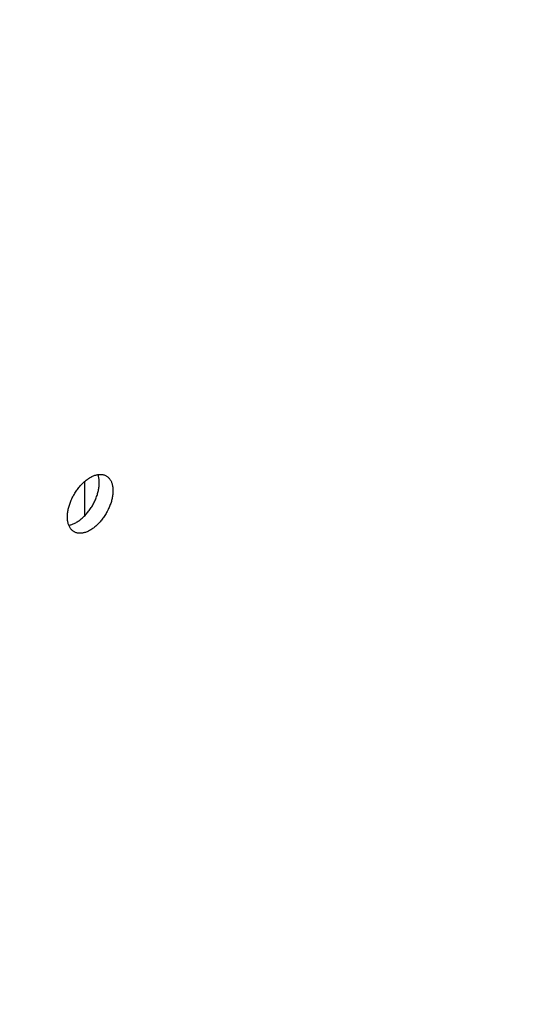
# Model space of a CAD drawing. Extents: x 0 to 17, y 0 to 11.
# Tile 64 of 67: x 15.407 to 15.84, y 2.354 to 3.205. Entities that reach past the tile are written whole.
import ezdxf

# ---------------------------------------------------------------- set-up
doc = ezdxf.new("R2010")
doc.units = 0
doc.header["$LTSCALE"] = 0.935
doc.layers.get('0').update_dxf_attribs({"linetype": 'CONTINUOUS'})

msp = doc.modelspace()

# ---------------------------------------------------------------- linework, layer by layer
at = {"color": 7, "linetype": 'CONTINUOUS'}
msp.add_line((15.4637607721, 2.7764947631), (15.4637607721, 2.8061414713), dxfattribs=at)
for points in [[(15.4543537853, 2.7624535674), (15.4541122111, 2.7625979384), (15.4536429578, 2.7629080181), (15.4531916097, 2.7632470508), (15.4527581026, 2.7636149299), (15.4523440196, 2.7640103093), (15.4519494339, 2.7644332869), (15.4515742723, 2.7648837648), (15.4512198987, 2.765360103), (15.4508863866, 2.7658623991), (15.4505736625, 2.7663905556), (15.450282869, 2.7669426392), (15.4500140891, 2.7675187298), (15.4497672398, 2.7681187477), (15.4495432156, 2.76874052), (15.449342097, 2.7693841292), (15.4491638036, 2.7700494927), (15.4490089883, 2.770734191), (15.4488777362, 2.771438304), (15.4487699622, 2.7721617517), (15.4486860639, 2.7729018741), (15.4486261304, 2.7736587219), (15.4485900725, 2.7744322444), (15.4485780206, 2.7752196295), (15.4485900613, 2.7760209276), (15.448626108, 2.7768360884), (15.4486860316, 2.7776621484), (15.4487699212, 2.7784991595), (15.4488776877, 2.7793470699), (15.4490089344, 2.7802027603), (15.4491637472, 2.781066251), (15.4493420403, 2.7819375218), (15.4495431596, 2.7828133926), (15.4497671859, 2.7836938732), (15.4500140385, 2.7845789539), (15.450282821, 2.7854654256), (15.4505736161, 2.7863533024), (15.4508863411, 2.7872425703), (15.4512198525, 2.7881299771), (15.4515742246, 2.7890155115), (15.4519493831, 2.7898991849), (15.4523439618, 2.7907777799), (15.4527580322, 2.7916512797), (15.4531915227, 2.7925197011), (15.4536428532, 2.7933798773), (15.454112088, 2.7942317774), (15.4545991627, 2.7950754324), (15.4551023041, 2.7959077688), (15.4556215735, 2.7967287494), (15.4561569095, 2.7975384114), (15.4567063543, 2.7983337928), (15.4572699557, 2.7991148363), (15.4578476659, 2.7998815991), (15.4584373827, 2.8006312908), (15.4590391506, 2.8013638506), (15.4596529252, 2.8020793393), (15.460276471, 2.8027751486), (15.4609098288, 2.8034512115), (15.4615529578, 2.8041075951), (15.4622035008, 2.8047418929), (15.4628614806, 2.8053540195), (15.4635268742, 2.8059440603), (15.4641972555, 2.8065098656), (15.464872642, 2.8070513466), (15.4655530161, 2.807568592), (15.4662358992, 2.8080597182), (15.4669204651, 2.8085240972), (15.4676075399, 2.8089623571), (15.4682971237, 2.8093744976)], [(15.4564655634, 2.7706654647), (15.4571551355, 2.7710775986), (15.4578421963, 2.7715158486), (15.4585267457, 2.7719802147), (15.4592096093, 2.7724713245), (15.4598899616, 2.7729885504), (15.4605653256, 2.7735300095), (15.4612356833, 2.7740957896), (15.4619010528, 2.7746858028), (15.4625590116, 2.775297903), (15.4632095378, 2.7759321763), (15.4638526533, 2.7765885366), (15.4644860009, 2.7772645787), (15.4651095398, 2.7779603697), (15.4657233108, 2.7786758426), (15.4663250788, 2.7794083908), (15.4669147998, 2.7801580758), (15.4674925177, 2.7809248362), (15.4680561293, 2.7817058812), (15.4686055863, 2.782501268), (15.4691409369, 2.7833109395), (15.4696602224, 2.7841319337), (15.4701633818, 2.7849642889), (15.470650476, 2.7858079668), (15.4711197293, 2.7866598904), (15.4715710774, 2.7875200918), (15.4720045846, 2.7883885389), (15.4724186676, 2.7892620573), (15.4728132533, 2.7901406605), (15.4731884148, 2.7910243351), (15.4735427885, 2.7919098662), (15.4738763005, 2.7927972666), (15.4741890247, 2.7936865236), (15.4744798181, 2.7945743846), (15.4747485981, 2.7954608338), (15.4749954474, 2.796345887), (15.4752194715, 2.7972263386), (15.4754205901, 2.798102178), (15.4755988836, 2.7989734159), (15.4757536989, 2.7998368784), (15.475884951, 2.8006925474), (15.4759927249, 2.801540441), (15.4760766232, 2.8023774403), (15.4761365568, 2.8032034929), (15.4761726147, 2.8040186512), (15.4761846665, 2.8048199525), (15.4761726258, 2.8056073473), (15.4761365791, 2.8063808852), (15.4760766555, 2.8071377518), (15.4759927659, 2.8078778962), (15.4758849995, 2.8086013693), (15.4757537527, 2.8093055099), (15.4755989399, 2.8099902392), (15.4754206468, 2.8106556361), (15.4752195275, 2.8112992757), (15.4750070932, 2.8118889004)], [(15.4682971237, 2.8093744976), (15.4689866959, 2.8097586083), (15.4696737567, 2.810113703), (15.470358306, 2.8104397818), (15.4710411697, 2.8107371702), (15.4717215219, 2.8110055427), (15.472396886, 2.8112439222), (15.4730672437, 2.8114521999), (15.4737326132, 2.8116304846), (15.4743905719, 2.8117781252), (15.4750410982, 2.8118950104), (15.4756842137, 2.8119812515), (15.4763175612, 2.8120365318), (15.4769411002, 2.8120607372), (15.4775548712, 2.8120539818), (15.4781566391, 2.8120162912), (15.4787463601, 2.8119475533), (15.4793240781, 2.8118478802), (15.4798876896, 2.8117176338), (15.4804371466, 2.8115567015), (15.4809724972, 2.811365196), (15.4814917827, 2.8111438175), (15.4819949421, 2.8108924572), (15.4822404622, 2.8107555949)], [(15.4822404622, 2.8107555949), (15.4824820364, 2.8106112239), (15.4829512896, 2.8103011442), (15.4834026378, 2.8099621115), (15.4838361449, 2.8095942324), (15.4842502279, 2.809198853), (15.4846448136, 2.8087758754), (15.4850199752, 2.8083253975), (15.4853743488, 2.8078490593), (15.4857078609, 2.8073467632), (15.486020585, 2.8068186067), (15.4863113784, 2.8062665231), (15.4865801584, 2.8056904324), (15.4868270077, 2.8050904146), (15.4870510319, 2.8044686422), (15.4872521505, 2.8038250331), (15.4874304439, 2.8031596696), (15.4875852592, 2.8024749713), (15.4877165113, 2.8017708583), (15.4878242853, 2.8010474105), (15.4879081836, 2.8003072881), (15.4879681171, 2.7995504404), (15.488004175, 2.7987769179), (15.4880162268, 2.7979895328), (15.4880041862, 2.7971882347), (15.4879681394, 2.7963730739), (15.4879082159, 2.7955470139), (15.4878243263, 2.7947100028), (15.4877165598, 2.7938620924), (15.4875853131, 2.793006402), (15.4874305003, 2.7921429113), (15.4872522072, 2.7912716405), (15.4870510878, 2.7903957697), (15.4868270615, 2.7895152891), (15.486580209, 2.7886302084), (15.4863114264, 2.7877437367), (15.4860206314, 2.7868558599), (15.4857079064, 2.785966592), (15.485374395, 2.7850791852), (15.4850200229, 2.7841936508), (15.4846448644, 2.7833099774), (15.4842502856, 2.7824313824), (15.4838362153, 2.7815578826), (15.4834027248, 2.7806894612), (15.4829513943, 2.7798292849), (15.4824821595, 2.7789773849), (15.4819950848, 2.7781337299), (15.4814919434, 2.7773013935), (15.480972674, 2.7764804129), (15.480437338, 2.7756707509), (15.4798878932, 2.7748753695), (15.4793242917, 2.774094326), (15.4787465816, 2.7733275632), (15.4781568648, 2.7725778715), (15.4775550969, 2.7718453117), (15.4769413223, 2.771129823), (15.4763177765, 2.7704340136), (15.4756844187, 2.7697579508), (15.4750412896, 2.7691015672), (15.4743907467, 2.7684672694), (15.4737327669, 2.7678551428), (15.4730673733, 2.767265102), (15.472396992, 2.7666992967), (15.4717216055, 2.7661578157), (15.4710412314, 2.7656405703), (15.4703583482, 2.7651494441), (15.4696737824, 2.764685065), (15.4689867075, 2.7642468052), (15.4682971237, 2.7638346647)], [(15.4497555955, 2.768151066), (15.4503719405, 2.7682618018), (15.4510299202, 2.7684094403), (15.4516953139, 2.7685877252), (15.4523656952, 2.768796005), (15.4530410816, 2.7690343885), (15.4537214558, 2.7693027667), (15.4544043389, 2.7696001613), (15.4550889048, 2.7699262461), (15.4557759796, 2.7702813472), (15.4564655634, 2.7706654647)], [(15.4682971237, 2.7638346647), (15.4676075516, 2.763450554), (15.4669204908, 2.7630954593), (15.4662359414, 2.7627693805), (15.4655530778, 2.7624719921), (15.4648727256, 2.7622036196), (15.4641973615, 2.7619652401), (15.4635270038, 2.7617569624), (15.4628616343, 2.7615786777), (15.4622036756, 2.7614310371), (15.4615531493, 2.7613141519), (15.4609100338, 2.7612279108), (15.4602766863, 2.7611726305), (15.4596531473, 2.7611484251), (15.4590393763, 2.7611551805), (15.4584376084, 2.761192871), (15.4578478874, 2.761261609), (15.4572701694, 2.7613612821), (15.4567065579, 2.7614915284), (15.4561571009, 2.7616524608), (15.4556217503, 2.7618439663), (15.4551024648, 2.7620653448), (15.4545993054, 2.7623167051), (15.4543537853, 2.7624535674)]]:
    msp.add_lwpolyline(points, dxfattribs=at)
at = {"color": 4, "linetype": 'CONTINUOUS'}
msp.add_open_spline([(0.2175, 10.8), (0.2175006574, 10.8000004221), (0.2175042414, 10.7999998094), (0.2175090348, 10.8000001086), (0.2175185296, 10.7999999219), (0.2175315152, 10.8000000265), (0.2175473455, 10.7999999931), (0.2175683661, 10.800000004), (0.2175946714, 10.7999999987), (0.2176367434, 10.8000000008), (0.217689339, 10.7999999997), (0.2177524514, 10.8000000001), (0.2178155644, 10.8), (0.2178997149, 10.8), (0.218004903, 10.8), (0.2181311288, 10.8), (0.2182994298, 10.8), (0.2185098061, 10.8), (0.2187622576, 10.8), (0.2190147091, 10.8), (0.2192671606, 10.8), (0.2196037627, 10.8), (0.2200245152, 10.8), (0.2205294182, 10.8), (0.2210343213, 10.8), (0.2217075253, 10.8), (0.2225490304, 10.8), (0.2235588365, 10.8), (0.2245686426, 10.8), (0.2255784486, 10.8), (0.2265882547, 10.8), (0.2279346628, 10.8), (0.229617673, 10.8), (0.2316372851, 10.8), (0.2336568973, 10.8), (0.2356765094, 10.8), (0.2376961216, 10.8), (0.2397157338, 10.8), (0.24240855, 10.8), (0.2457745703, 10.8), (0.2498137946, 10.8), (0.2538530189, 10.8), (0.2578922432, 10.8), (0.2619314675, 10.8), (0.2673171, 10.8), (0.2740491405, 10.8), (0.2821275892, 10.8), (0.2902060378, 10.8), (0.2982844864, 10.8), (0.3063629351, 10.8), (0.3144413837, 10.8), (0.3225198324, 10.8), (0.3332910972, 10.8), (0.3467551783, 10.8), (0.3629120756, 10.8), (0.3790689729, 10.8), (0.3952258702, 10.8), (0.4113827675, 10.8), (0.4275396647, 10.8), (0.4490821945, 10.8), (0.4760103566, 10.8), (0.5083241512, 10.8), (0.5406379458, 10.8), (0.5729517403, 10.8), (0.6052655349, 10.8), (0.6375793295, 10.8), (0.6698931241, 10.8), (0.7022069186, 10.8), (0.7452919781, 10.8), (0.7991483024, 10.8), (0.8637758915, 10.8), (0.9284034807, 10.8), (0.9930310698, 10.8), (1.057658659, 10.8), (1.1222862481, 10.8), (1.1869138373, 10.8), (1.2730839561, 10.8), (1.3807966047, 10.8), (1.510051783, 10.8), (1.6393069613, 10.8), (1.7685621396, 10.8), (1.8978173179, 10.8), (2.0270724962, 10.8), (2.1563276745, 10.8), (2.2855828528, 10.8), (2.4148380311, 10.8), (2.5871782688, 10.8), (2.802603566, 10.8), (3.0611139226, 10.8), (3.3196242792, 10.8), (3.5781346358, 10.8), (3.8366449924, 10.8), (4.095155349, 10.8), (4.3536657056, 10.8), (4.6121760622, 10.8), (4.9568565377, 10.8), (5.387707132, 10.8), (5.9047278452, 10.8), (6.4217485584, 10.8), (6.9387692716, 10.8), (7.4557899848, 10.8), (7.972810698, 10.8), (8.4898314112, 10.8), (9.0068521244, 10.8), (9.5238728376, 10.8), (10.0408935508, 10.8), (10.557914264, 10.8), (11.0749349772, 10.8), (11.5919556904, 10.8), (12.0228062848, 10.8), (12.3674867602, 10.8), (12.6259971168, 10.8), (12.8845074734, 10.8), (13.14301783, 10.8), (13.4015281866, 10.8), (13.6600385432, 10.8), (13.9185488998, 10.8), (14.1770592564, 10.8), (14.3924845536, 10.8), (14.5648247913, 10.8), (14.6940799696, 10.8), (14.8233351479, 10.8), (14.9525903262, 10.8), (15.0818455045, 10.8), (15.2111006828, 10.8), (15.3403558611, 10.8), (15.4696110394, 10.8), (15.5988662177, 10.8), (15.7065788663, 10.8), (15.7927489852, 10.8), (15.8573765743, 10.8), (15.9220041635, 10.8), (15.9866317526, 10.8), (16.0512593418, 10.8), (16.1158869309, 10.8), (16.1805145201, 10.8), (16.2343708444, 10.8), (16.2774559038, 10.8), (16.3097696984, 10.8), (16.342083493, 10.8), (16.3743972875, 10.8), (16.4067110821, 10.8), (16.4390248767, 10.8), (16.4713386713, 10.8), (16.5036524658, 10.8), (16.530580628, 10.8), (16.5521231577, 10.8), (16.568280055, 10.8), (16.5844369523, 10.8), (16.6005938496, 10.8), (16.6167507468, 10.8), (16.6329076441, 10.8), (16.6463717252, 10.8), (16.6571429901, 10.8), (16.6652214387, 10.8), (16.6732998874, 10.8), (16.681378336, 10.8), (16.6894567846, 10.8), (16.6975352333, 10.8), (16.7056136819, 10.8), (16.7123457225, 10.8), (16.7177313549, 10.8), (16.7217705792, 10.8), (16.7258098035, 10.8), (16.7298490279, 10.8), (16.7338882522, 10.8), (16.7372542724, 10.8), (16.7399470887, 10.8), (16.7419667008, 10.8), (16.743986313, 10.8), (16.7460059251, 10.8), (16.7480255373, 10.8), (16.7500451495, 10.8), (16.7517281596, 10.8), (16.7530745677, 10.8), (16.7540843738, 10.8), (16.7550941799, 10.8), (16.7561039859, 10.8), (16.757113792, 10.8), (16.7579552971, 10.8), (16.7586285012, 10.8), (16.7591334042, 10.8), (16.7596383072, 10.8), (16.7600590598, 10.8), (16.7603956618, 10.8), (16.7606481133, 10.8), (16.7609005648, 10.8), (16.7611530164, 10.8), (16.7613633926, 10.8), (16.7615316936, 10.8), (16.7616579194, 10.8), (16.7617631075, 10.8), (16.761847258, 10.8), (16.761910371, 10.8000000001), (16.7619734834, 10.7999999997), (16.7620260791, 10.8000000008), (16.762068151, 10.7999999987), (16.7620944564, 10.800000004), (16.762115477, 10.7999999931), (16.7621313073, 10.8000000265), (16.7621442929, 10.7999999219), (16.7621537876, 10.8000001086), (16.7621585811, 10.7999998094), (16.762163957, 10.8000007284), (16.7621625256, 10.7999972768), (16.7621629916, 10.7999941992), (16.7621627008, 10.799988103), (16.7621628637, 10.7999797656), (16.7621628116, 10.7999696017), (16.7621628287, 10.7999561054), (16.7621628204, 10.7999392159), (16.7621628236, 10.7999122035), (16.762162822, 10.7998784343), (16.7621628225, 10.7998379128), (16.7621628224, 10.7997973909), (16.7621628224, 10.7997433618), (16.7621628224, 10.7996758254), (16.7621628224, 10.7995947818), (16.7621628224, 10.7994867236), (16.7621628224, 10.7993516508), (16.7621628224, 10.7991895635), (16.7621628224, 10.7990274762), (16.7621628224, 10.7988653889), (16.7621628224, 10.7986492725), (16.7621628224, 10.798379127), (16.7621628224, 10.7980549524), (16.7621628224, 10.7977307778), (16.7621628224, 10.797298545), (16.7621628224, 10.796758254), (16.7621628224, 10.7961099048), (16.7621628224, 10.7954615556), (16.7621628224, 10.7948132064), (16.7621628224, 10.7941648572), (16.7621628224, 10.7933003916), (16.7621628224, 10.7922198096), (16.7621628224, 10.7909231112), (16.7621628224, 10.7896264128), (16.7621628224, 10.7883297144), (16.7621628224, 10.787033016), (16.7621628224, 10.7857363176), (16.7621628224, 10.7840073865), (16.7621628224, 10.7818462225), (16.7621628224, 10.7792528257), (16.7621628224, 10.7766594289), (16.7621628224, 10.7740660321), (16.7621628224, 10.7714726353), (16.7621628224, 10.7680147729), (16.7621628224, 10.7636924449), (16.7621628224, 10.7585056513), (16.7621628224, 10.7533188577), (16.7621628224, 10.7481320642), (16.7621628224, 10.7429452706), (16.7621628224, 10.737758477), (16.7621628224, 10.7325716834), (16.7621628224, 10.7256559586), (16.7621628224, 10.7170113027), (16.7621628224, 10.7066377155), (16.7621628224, 10.6962641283), (16.7621628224, 10.6858905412), (16.7621628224, 10.675516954), (16.7621628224, 10.6651433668), (16.7621628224, 10.6513119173), (16.7621628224, 10.6340226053), (16.7621628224, 10.613275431), (16.7621628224, 10.5925282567), (16.7621628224, 10.5717810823), (16.7621628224, 10.551033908), (16.7621628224, 10.5302867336), (16.7621628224, 10.5095395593), (16.7621628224, 10.488792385), (16.7621628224, 10.4611294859), (16.7621628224, 10.426550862), (16.7621628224, 10.3850565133), (16.7621628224, 10.3435621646), (16.7621628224, 10.302067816), (16.7621628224, 10.2605734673), (16.7621628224, 10.2190791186), (16.7621628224, 10.17758477), (16.7621628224, 10.1222589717), (16.7621628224, 10.0531017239), (16.7621628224, 9.9701130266), (16.7621628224, 9.8871243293), (16.7621628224, 9.8041356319), (16.7621628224, 9.7211469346), (16.7621628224, 9.6381582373), (16.7621628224, 9.5551695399), (16.7621628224, 9.4721808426), (16.7621628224, 9.3891921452), (16.7621628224, 9.2785405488), (16.7621628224, 9.1402260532), (16.7621628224, 8.9742486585), (16.7621628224, 8.8082712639), (16.7621628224, 8.6422938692), (16.7621628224, 8.4763164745), (16.7621628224, 8.3103390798), (16.7621628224, 8.1443616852), (16.7621628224, 7.9783842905), (16.7621628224, 7.7570810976), (16.7621628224, 7.4804521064), (16.7621628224, 7.1484973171), (16.7621628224, 6.8165425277), (16.7621628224, 6.4845877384), (16.7621628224, 6.152632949), (16.7621628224, 5.8206781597), (16.7621628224, 5.4887233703), (16.7621628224, 5.156768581), (16.7621628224, 4.8248137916), (16.7621628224, 4.4928590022), (16.7621628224, 4.1609042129), (16.7621628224, 3.8289494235), (16.7621628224, 3.4969946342), (16.7621628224, 3.220365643), (16.7621628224, 2.9990624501), (16.7621628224, 2.8330850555), (16.7621628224, 2.6671076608), (16.7621628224, 2.5011302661), (16.7621628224, 2.3351528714), (16.7621628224, 2.1691754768), (16.7621628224, 2.0031980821), (16.7621628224, 1.8372206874), (16.7621628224, 1.6989061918), (16.7621628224, 1.5882545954), (16.7621628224, 1.505265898), (16.7621628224, 1.4222772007), (16.7621628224, 1.3392885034), (16.7621628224, 1.256299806), (16.7621628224, 1.1733111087), (16.7621628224, 1.0903224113), (16.7621628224, 1.007333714), (16.7621628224, 0.9243450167), (16.7621628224, 0.8551877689), (16.7621628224, 0.7998619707), (16.7621628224, 0.758367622), (16.7621628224, 0.7168732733), (16.7621628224, 0.6753789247), (16.7621628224, 0.633884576), (16.7621628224, 0.5923902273), (16.7621628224, 0.5508958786), (16.7621628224, 0.5163172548), (16.7621628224, 0.4886543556), (16.7621628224, 0.4679071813), (16.7621628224, 0.447160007), (16.7621628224, 0.4264128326), (16.7621628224, 0.4056656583), (16.7621628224, 0.384918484), (16.7621628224, 0.3641713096), (16.7621628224, 0.3434241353), (16.7621628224, 0.3261348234), (16.7621628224, 0.3123033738), (16.7621628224, 0.3019297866), (16.7621628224, 0.2915561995), (16.7621628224, 0.2811826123), (16.7621628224, 0.2708090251), (16.7621628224, 0.260435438), (16.7621628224, 0.251790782), (16.7621628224, 0.2448750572), (16.7621628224, 0.2396882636), (16.7621628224, 0.23450147), (16.7621628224, 0.2293146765), (16.7621628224, 0.2241278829), (16.7621628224, 0.2189410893), (16.7621628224, 0.2137542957), (16.7621628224, 0.2094319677), (16.7621628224, 0.2059741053), (16.7621628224, 0.2033807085), (16.7621628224, 0.2007873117), (16.7621628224, 0.198193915), (16.7621628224, 0.1956005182), (16.7621628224, 0.1934393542), (16.7621628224, 0.191710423), (16.7621628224, 0.1904137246), (16.7621628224, 0.1891170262), (16.7621628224, 0.1878203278), (16.7621628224, 0.1865236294), (16.7621628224, 0.185226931), (16.7621628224, 0.184146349), (16.7621628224, 0.1832818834), (16.7621628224, 0.1826335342), (16.7621628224, 0.181985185), (16.7621628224, 0.1813368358), (16.7621628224, 0.1806884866), (16.7621628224, 0.1801481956), (16.7621628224, 0.1797159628), (16.7621628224, 0.1793917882), (16.7621628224, 0.1790676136), (16.7621628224, 0.1787974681), (16.7621628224, 0.1785813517), (16.7621628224, 0.1784192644), (16.7621628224, 0.1782571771), (16.7621628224, 0.1780950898), (16.7621628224, 0.1779600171), (16.7621628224, 0.1778519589), (16.7621628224, 0.1777709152), (16.7621628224, 0.1777033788), (16.7621628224, 0.1776493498), (16.7621628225, 0.1776088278), (16.762162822, 0.1775683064), (16.7621628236, 0.1775345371), (16.7621628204, 0.1775075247), (16.7621628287, 0.1774906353), (16.7621628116, 0.1774771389), (16.7621628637, 0.177466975), (16.7621627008, 0.1774586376), (16.7621629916, 0.1774525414), (16.7621625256, 0.1774494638), (16.762163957, 0.1774460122), (16.7621585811, 0.1774469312), (16.7621537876, 0.177446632), (16.7621442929, 0.1774468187), (16.7621313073, 0.1774467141), (16.762115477, 0.1774467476), (16.7620944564, 0.1774467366), (16.762068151, 0.1774467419), (16.7620260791, 0.1774467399), (16.7619734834, 0.1774467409), (16.761910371, 0.1774467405), (16.761847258, 0.1774467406), (16.7617631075, 0.1774467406), (16.7616579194, 0.1774467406), (16.7615316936, 0.1774467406), (16.7613633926, 0.1774467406), (16.7611530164, 0.1774467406), (16.7609005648, 0.1774467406), (16.7606481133, 0.1774467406), (16.7603956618, 0.1774467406), (16.7600590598, 0.1774467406), (16.7596383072, 0.1774467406), (16.7591334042, 0.1774467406), (16.7586285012, 0.1774467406), (16.7579552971, 0.1774467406), (16.757113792, 0.1774467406), (16.7561039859, 0.1774467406), (16.7550941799, 0.1774467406), (16.7540843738, 0.1774467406), (16.7530745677, 0.1774467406), (16.7517281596, 0.1774467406), (16.7500451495, 0.1774467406), (16.7480255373, 0.1774467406), (16.7460059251, 0.1774467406), (16.743986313, 0.1774467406), (16.7419667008, 0.1774467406), (16.7399470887, 0.1774467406), (16.7372542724, 0.1774467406), (16.7338882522, 0.1774467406), (16.7298490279, 0.1774467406), (16.7258098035, 0.1774467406), (16.7217705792, 0.1774467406), (16.7177313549, 0.1774467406), (16.7123457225, 0.1774467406), (16.7056136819, 0.1774467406), (16.6975352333, 0.1774467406), (16.6894567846, 0.1774467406), (16.681378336, 0.1774467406), (16.6732998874, 0.1774467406), (16.6652214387, 0.1774467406), (16.6571429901, 0.1774467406), (16.6463717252, 0.1774467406), (16.6329076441, 0.1774467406), (16.6167507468, 0.1774467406), (16.6005938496, 0.1774467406), (16.5844369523, 0.1774467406), (16.568280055, 0.1774467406), (16.5521231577, 0.1774467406), (16.530580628, 0.1774467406), (16.5036524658, 0.1774467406), (16.4713386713, 0.1774467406), (16.4390248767, 0.1774467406), (16.4067110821, 0.1774467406), (16.3743972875, 0.1774467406), (16.342083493, 0.1774467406), (16.3097696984, 0.1774467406), (16.2774559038, 0.1774467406), (16.2343708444, 0.1774467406), (16.1805145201, 0.1774467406), (16.1158869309, 0.1774467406), (16.0512593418, 0.1774467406), (15.9866317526, 0.1774467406), (15.9220041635, 0.1774467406), (15.8573765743, 0.1774467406), (15.7927489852, 0.1774467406), (15.7065788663, 0.1774467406), (15.5988662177, 0.1774467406), (15.4696110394, 0.1774467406), (15.3403558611, 0.1774467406), (15.2111006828, 0.1774467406), (15.0818455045, 0.1774467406), (14.9525903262, 0.1774467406), (14.8233351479, 0.1774467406), (14.6940799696, 0.1774467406), (14.5648247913, 0.1774467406), (14.3924845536, 0.1774467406), (14.1770592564, 0.1774467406), (13.9185488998, 0.1774467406), (13.6600385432, 0.1774467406), (13.4015281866, 0.1774467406), (13.14301783, 0.1774467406), (12.8845074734, 0.1774467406), (12.6259971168, 0.1774467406), (12.3674867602, 0.1774467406), (12.0228062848, 0.1774467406), (11.5919556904, 0.1774467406), (11.0749349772, 0.1774467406), (10.557914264, 0.1774467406), (10.0408935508, 0.1774467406), (9.5238728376, 0.1774467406), (9.0068521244, 0.1774467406), (8.4898314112, 0.1774467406), (7.972810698, 0.1774467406), (7.4557899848, 0.1774467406), (6.9387692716, 0.1774467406), (6.4217485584, 0.1774467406), (5.9047278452, 0.1774467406), (5.387707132, 0.1774467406), (4.9568565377, 0.1774467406), (4.6121760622, 0.1774467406), (4.3536657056, 0.1774467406), (4.095155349, 0.1774467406), (3.8366449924, 0.1774467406), (3.5781346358, 0.1774467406), (3.3196242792, 0.1774467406), (3.0611139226, 0.1774467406), (2.802603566, 0.1774467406), (2.5871782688, 0.1774467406), (2.4148380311, 0.1774467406), (2.2855828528, 0.1774467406), (2.1563276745, 0.1774467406), (2.0270724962, 0.1774467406), (1.8978173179, 0.1774467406), (1.7685621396, 0.1774467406), (1.6393069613, 0.1774467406), (1.510051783, 0.1774467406), (1.3807966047, 0.1774467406), (1.2730839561, 0.1774467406), (1.1869138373, 0.1774467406), (1.1222862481, 0.1774467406), (1.057658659, 0.1774467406), (0.9930310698, 0.1774467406), (0.9284034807, 0.1774467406), (0.8637758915, 0.1774467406), (0.7991483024, 0.1774467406), (0.7452919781, 0.1774467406), (0.7022069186, 0.1774467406), (0.6698931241, 0.1774467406), (0.6375793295, 0.1774467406), (0.6052655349, 0.1774467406), (0.5729517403, 0.1774467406), (0.5406379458, 0.1774467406), (0.5083241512, 0.1774467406), (0.4760103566, 0.1774467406), (0.4490821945, 0.1774467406), (0.4275396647, 0.1774467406), (0.4113827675, 0.1774467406), (0.3952258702, 0.1774467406), (0.3790689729, 0.1774467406), (0.3629120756, 0.1774467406), (0.3467551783, 0.1774467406), (0.3332910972, 0.1774467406), (0.3225198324, 0.1774467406), (0.3144413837, 0.1774467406), (0.3063629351, 0.1774467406), (0.2982844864, 0.1774467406), (0.2902060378, 0.1774467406), (0.2821275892, 0.1774467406), (0.2740491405, 0.1774467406), (0.2673171, 0.1774467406), (0.2619314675, 0.1774467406), (0.2578922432, 0.1774467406), (0.2538530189, 0.1774467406), (0.2498137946, 0.1774467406), (0.2457745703, 0.1774467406), (0.24240855, 0.1774467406), (0.2397157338, 0.1774467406), (0.2376961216, 0.1774467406), (0.2356765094, 0.1774467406), (0.2336568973, 0.1774467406), (0.2316372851, 0.1774467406), (0.229617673, 0.1774467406), (0.2279346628, 0.1774467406), (0.2265882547, 0.1774467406), (0.2255784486, 0.1774467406), (0.2245686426, 0.1774467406), (0.2235588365, 0.1774467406), (0.2225490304, 0.1774467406), (0.2217075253, 0.1774467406), (0.2210343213, 0.1774467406), (0.2205294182, 0.1774467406), (0.2200245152, 0.1774467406), (0.2196037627, 0.1774467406), (0.2192671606, 0.1774467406), (0.2190147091, 0.1774467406), (0.2187622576, 0.1774467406), (0.2185098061, 0.1774467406), (0.2182994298, 0.1774467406), (0.2181311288, 0.1774467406), (0.218004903, 0.1774467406), (0.2178997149, 0.1774467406), (0.2178155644, 0.1774467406), (0.2177524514, 0.1774467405), (0.217689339, 0.1774467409), (0.2176367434, 0.1774467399), (0.2175946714, 0.1774467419), (0.2175683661, 0.1774467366), (0.2175473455, 0.1774467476), (0.2175315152, 0.1774467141), (0.2175185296, 0.1774468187), (0.2175090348, 0.177446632), (0.2175042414, 0.1774469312), (0.2174988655, 0.1774460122), (0.2175002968, 0.1774494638), (0.2174998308, 0.1774525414), (0.2175001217, 0.1774586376), (0.2174999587, 0.177466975), (0.2175000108, 0.1774771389), (0.2174999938, 0.1774906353), (0.2175000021, 0.1775075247), (0.2174999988, 0.1775345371), (0.2175000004, 0.1775683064), (0.2174999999, 0.1776088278), (0.2175, 0.1776493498), (0.2175, 0.1777033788), (0.2175, 0.1777709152), (0.2175, 0.1778519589), (0.2175, 0.1779600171), (0.2175, 0.1780950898), (0.2175, 0.1782571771), (0.2175, 0.1784192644), (0.2175, 0.1785813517), (0.2175, 0.1787974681), (0.2175, 0.1790676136), (0.2175, 0.1793917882), (0.2175, 0.1797159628), (0.2175, 0.1801481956), (0.2175, 0.1806884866), (0.2175, 0.1813368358), (0.2175, 0.181985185), (0.2175, 0.1826335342), (0.2175, 0.1832818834), (0.2175, 0.184146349), (0.2175, 0.185226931), (0.2175, 0.1865236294), (0.2175, 0.1878203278), (0.2175, 0.1891170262), (0.2175, 0.1904137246), (0.2175, 0.191710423), (0.2175, 0.1934393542), (0.2175, 0.1956005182), (0.2175, 0.198193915), (0.2175, 0.2007873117), (0.2175, 0.2033807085), (0.2175, 0.2059741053), (0.2175, 0.2094319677), (0.2175, 0.2137542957), (0.2175, 0.2189410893), (0.2175, 0.2241278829), (0.2175, 0.2293146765), (0.2175, 0.23450147), (0.2175, 0.2396882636), (0.2175, 0.2448750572), (0.2175, 0.251790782), (0.2175, 0.260435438), (0.2175, 0.2708090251), (0.2175, 0.2811826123), (0.2175, 0.2915561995), (0.2175, 0.3019297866), (0.2175, 0.3123033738), (0.2175, 0.3261348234), (0.2175, 0.3434241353), (0.2175, 0.3641713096), (0.2175, 0.384918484), (0.2175, 0.4056656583), (0.2175, 0.4264128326), (0.2175, 0.447160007), (0.2175, 0.4679071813), (0.2175, 0.4886543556), (0.2175, 0.5163172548), (0.2175, 0.5508958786), (0.2175, 0.5923902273), (0.2175, 0.633884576), (0.2175, 0.6753789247), (0.2175, 0.7168732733), (0.2175, 0.758367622), (0.2175, 0.7998619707), (0.2175, 0.8551877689), (0.2175, 0.9243450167), (0.2175, 1.007333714), (0.2175, 1.0903224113), (0.2175, 1.1733111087), (0.2175, 1.256299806), (0.2175, 1.3392885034), (0.2175, 1.4222772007), (0.2175, 1.505265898), (0.2175, 1.5882545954), (0.2175, 1.6989061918), (0.2175, 1.8372206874), (0.2175, 2.0031980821), (0.2175, 2.1691754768), (0.2175, 2.3351528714), (0.2175, 2.5011302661), (0.2175, 2.6671076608), (0.2175, 2.8330850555), (0.2175, 2.9990624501), (0.2175, 3.220365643), (0.2175, 3.4969946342), (0.2175, 3.8289494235), (0.2175, 4.1609042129), (0.2175, 4.4928590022), (0.2175, 4.8248137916), (0.2175, 5.156768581), (0.2175, 5.4887233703), (0.2175, 5.8206781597), (0.2175, 6.152632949), (0.2175, 6.4845877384), (0.2175, 6.8165425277), (0.2175, 7.1484973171), (0.2175, 7.4804521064), (0.2175, 7.7570810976), (0.2175, 7.9783842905), (0.2175, 8.1443616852), (0.2175, 8.3103390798), (0.2175, 8.4763164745), (0.2175, 8.6422938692), (0.2175, 8.8082712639), (0.2175, 8.9742486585), (0.2175, 9.1402260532), (0.2175, 9.2785405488), (0.2175, 9.3891921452), (0.2175, 9.4721808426), (0.2175, 9.5551695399), (0.2175, 9.6381582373), (0.2175, 9.7211469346), (0.2175, 9.8041356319), (0.2175, 9.8871243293), (0.2175, 9.9701130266), (0.2175, 10.0531017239), (0.2175, 10.1222589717), (0.2175, 10.17758477), (0.2175, 10.2190791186), (0.2175, 10.2605734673), (0.2175, 10.302067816), (0.2175, 10.3435621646), (0.2175, 10.3850565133), (0.2175, 10.426550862), (0.2175, 10.4611294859), (0.2175, 10.488792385), (0.2175, 10.5095395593), (0.2175, 10.5302867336), (0.2175, 10.551033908), (0.2175, 10.5717810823), (0.2175, 10.5925282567), (0.2175, 10.613275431), (0.2175, 10.6340226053), (0.2175, 10.6513119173), (0.2175, 10.6651433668), (0.2175, 10.675516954), (0.2175, 10.6858905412), (0.2175, 10.6962641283), (0.2175, 10.7066377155), (0.2175, 10.7170113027), (0.2175, 10.7256559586), (0.2175, 10.7325716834), (0.2175, 10.737758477), (0.2175, 10.7429452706), (0.2175, 10.7481320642), (0.2175, 10.7533188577), (0.2175, 10.7585056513), (0.2175, 10.7636924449), (0.2175, 10.7680147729), (0.2175, 10.7714726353), (0.2175, 10.7740660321), (0.2175, 10.7766594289), (0.2175, 10.7792528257), (0.2175, 10.7818462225), (0.2175, 10.7840073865), (0.2175, 10.7857363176), (0.2175, 10.787033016), (0.2175, 10.7883297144), (0.2175, 10.7896264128), (0.2175, 10.7909231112), (0.2175, 10.7922198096), (0.2175, 10.7933003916), (0.2175, 10.7941648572), (0.2175, 10.7948132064), (0.2175, 10.7954615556), (0.2175, 10.7961099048), (0.2175, 10.796758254), (0.2175, 10.797298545), (0.2175, 10.7977307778), (0.2175, 10.7980549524), (0.2175, 10.798379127), (0.2175, 10.7986492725), (0.2175, 10.7988653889), (0.2175, 10.7990274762), (0.2175, 10.7991895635), (0.2175, 10.7993516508), (0.2175, 10.7994867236), (0.2175, 10.7995947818), (0.2175, 10.7996758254), (0.2175, 10.7997433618), (0.2175, 10.7997973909), (0.2174999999, 10.7998379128), (0.2175000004, 10.7998784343), (0.2174999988, 10.7999122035), (0.2175000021, 10.7999392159), (0.2174999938, 10.7999561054), (0.2175000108, 10.7999696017), (0.2174999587, 10.7999797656), (0.2175001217, 10.799988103), (0.2174998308, 10.7999941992), (0.2175002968, 10.7999972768), (0.2174993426, 10.7999995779), (0.2175, 10.8)], degree=3, knots=[0, 0, 0, 0, 5.96e-08, 1.192e-07, 2.384e-07, 4.768e-07, 7.153e-07, 9.537e-07, 1.4305e-06, 1.9073e-06, 2.861e-06, 3.8147e-06, 4.7684e-06, 5.722e-06, 7.6294e-06, 9.5367e-06, 1.14441e-05, 1.52588e-05, 1.90735e-05, 2.28882e-05, 2.67029e-05, 3.05176e-05, 3.8147e-05, 4.57764e-05, 5.34058e-05, 6.10352e-05, 7.62939e-05, 9.15527e-05, 0.0001068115, 0.0001220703, 0.0001373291, 0.0001525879, 0.0001831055, 0.000213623, 0.0002441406, 0.0002746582, 0.0003051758, 0.0003356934, 0.0003662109, 0.0004272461, 0.0004882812, 0.0005493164, 0.0006103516, 0.0006713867, 0.0007324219, 0.0008544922, 0.0009765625, 0.0010986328, 0.0012207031, 0.0013427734, 0.0014648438, 0.0015869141, 0.0017089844, 0.001953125, 0.0021972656, 0.0024414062, 0.0026855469, 0.0029296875, 0.0031738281, 0.0034179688, 0.00390625, 0.0043945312, 0.0048828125, 0.0053710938, 0.005859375, 0.0063476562, 0.0068359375, 0.0073242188, 0.0078125, 0.0087890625, 0.009765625, 0.0107421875, 0.01171875, 0.0126953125, 0.013671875, 0.0146484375, 0.015625, 0.017578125, 0.01953125, 0.021484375, 0.0234375, 0.025390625, 0.02734375, 0.029296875, 0.03125, 0.033203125, 0.03515625, 0.0390625, 0.04296875, 0.046875, 0.05078125, 0.0546875, 0.05859375, 0.0625, 0.06640625, 0.0703125, 0.078125, 0.0859375, 0.09375, 0.1015625, 0.109375, 0.1171875, 0.125, 0.1328125, 0.140625, 0.1484375, 0.15625, 0.1640625, 0.171875, 0.1796875, 0.18359375, 0.1875, 0.19140625, 0.1953125, 0.19921875, 0.203125, 0.20703125, 0.2109375, 0.21484375, 0.216796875, 0.21875, 0.220703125, 0.22265625, 0.224609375, 0.2265625, 0.228515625, 0.23046875, 0.232421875, 0.234375, 0.2353515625, 0.236328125, 0.2373046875, 0.23828125, 0.2392578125, 0.240234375, 0.2412109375, 0.2421875, 0.2426757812, 0.2431640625, 0.2436523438, 0.244140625, 0.2446289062, 0.2451171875, 0.2456054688, 0.24609375, 0.2465820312, 0.2468261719, 0.2470703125, 0.2473144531, 0.2475585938, 0.2478027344, 0.248046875, 0.2482910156, 0.2484130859, 0.2485351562, 0.2486572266, 0.2487792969, 0.2489013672, 0.2490234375, 0.2491455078, 0.2492675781, 0.2493286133, 0.2493896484, 0.2494506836, 0.2495117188, 0.2495727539, 0.2496337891, 0.2496643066, 0.2496948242, 0.2497253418, 0.2497558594, 0.249786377, 0.2498168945, 0.2498474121, 0.2498626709, 0.2498779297, 0.2498931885, 0.2499084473, 0.2499237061, 0.2499389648, 0.2499465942, 0.2499542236, 0.249961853, 0.2499694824, 0.2499732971, 0.2499771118, 0.2499809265, 0.2499847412, 0.2499885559, 0.2499904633, 0.2499923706, 0.249994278, 0.2499952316, 0.2499961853, 0.249997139, 0.2499980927, 0.2499985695, 0.2499990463, 0.2499992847, 0.2499995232, 0.2499997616, 0.2499998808, 0.2499999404, 0.25, 0.2500000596, 0.2500001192, 0.2500002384, 0.2500004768, 0.2500007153, 0.2500009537, 0.2500014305, 0.2500019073, 0.250002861, 0.2500038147, 0.2500047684, 0.250005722, 0.2500076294, 0.2500095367, 0.2500114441, 0.2500152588, 0.2500190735, 0.2500228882, 0.2500267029, 0.2500305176, 0.250038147, 0.2500457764, 0.2500534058, 0.2500610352, 0.2500762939, 0.2500915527, 0.2501068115, 0.2501220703, 0.2501373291, 0.2501525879, 0.2501831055, 0.250213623, 0.2502441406, 0.2502746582, 0.2503051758, 0.2503356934, 0.2503662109, 0.2504272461, 0.2504882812, 0.2505493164, 0.2506103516, 0.2506713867, 0.2507324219, 0.2508544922, 0.2509765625, 0.2510986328, 0.2512207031, 0.2513427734, 0.2514648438, 0.2515869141, 0.2517089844, 0.251953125, 0.2521972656, 0.2524414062, 0.2526855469, 0.2529296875, 0.2531738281, 0.2534179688, 0.25390625, 0.2543945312, 0.2548828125, 0.2553710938, 0.255859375, 0.2563476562, 0.2568359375, 0.2573242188, 0.2578125, 0.2587890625, 0.259765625, 0.2607421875, 0.26171875, 0.2626953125, 0.263671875, 0.2646484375, 0.265625, 0.267578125, 0.26953125, 0.271484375, 0.2734375, 0.275390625, 0.27734375, 0.279296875, 0.28125, 0.283203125, 0.28515625, 0.2890625, 0.29296875, 0.296875, 0.30078125, 0.3046875, 0.30859375, 0.3125, 0.31640625, 0.3203125, 0.328125, 0.3359375, 0.34375, 0.3515625, 0.359375, 0.3671875, 0.375, 0.3828125, 0.390625, 0.3984375, 0.40625, 0.4140625, 0.421875, 0.4296875, 0.43359375, 0.4375, 0.44140625, 0.4453125, 0.44921875, 0.453125, 0.45703125, 0.4609375, 0.46484375, 0.466796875, 0.46875, 0.470703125, 0.47265625, 0.474609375, 0.4765625, 0.478515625, 0.48046875, 0.482421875, 0.484375, 0.4853515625, 0.486328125, 0.4873046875, 0.48828125, 0.4892578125, 0.490234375, 0.4912109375, 0.4921875, 0.4926757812, 0.4931640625, 0.4936523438, 0.494140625, 0.4946289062, 0.4951171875, 0.4956054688, 0.49609375, 0.4965820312, 0.4968261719, 0.4970703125, 0.4973144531, 0.4975585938, 0.4978027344, 0.498046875, 0.4982910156, 0.4984130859, 0.4985351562, 0.4986572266, 0.4987792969, 0.4989013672, 0.4990234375, 0.4991455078, 0.4992675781, 0.4993286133, 0.4993896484, 0.4994506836, 0.4995117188, 0.4995727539, 0.4996337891, 0.4996643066, 0.4996948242, 0.4997253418, 0.4997558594, 0.499786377, 0.4998168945, 0.4998474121, 0.4998626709, 0.4998779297, 0.4998931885, 0.4999084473, 0.4999237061, 0.4999389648, 0.4999465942, 0.4999542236, 0.499961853, 0.4999694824, 0.4999732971, 0.4999771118, 0.4999809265, 0.4999847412, 0.4999885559, 0.4999904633, 0.4999923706, 0.499994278, 0.4999952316, 0.4999961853, 0.499997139, 0.4999980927, 0.4999985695, 0.4999990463, 0.4999992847, 0.4999995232, 0.4999997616, 0.4999998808, 0.4999999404, 0.5, 0.5000000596, 0.5000001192, 0.5000002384, 0.5000004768, 0.5000007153, 0.5000009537, 0.5000014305, 0.5000019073, 0.500002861, 0.5000038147, 0.5000047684, 0.500005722, 0.5000076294, 0.5000095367, 0.5000114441, 0.5000152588, 0.5000190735, 0.5000228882, 0.5000267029, 0.5000305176, 0.500038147, 0.5000457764, 0.5000534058, 0.5000610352, 0.5000762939, 0.5000915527, 0.5001068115, 0.5001220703, 0.5001373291, 0.5001525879, 0.5001831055, 0.500213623, 0.5002441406, 0.5002746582, 0.5003051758, 0.5003356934, 0.5003662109, 0.5004272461, 0.5004882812, 0.5005493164, 0.5006103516, 0.5006713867, 0.5007324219, 0.5008544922, 0.5009765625, 0.5010986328, 0.5012207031, 0.5013427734, 0.5014648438, 0.5015869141, 0.5017089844, 0.501953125, 0.5021972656, 0.5024414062, 0.5026855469, 0.5029296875, 0.5031738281, 0.5034179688, 0.50390625, 0.5043945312, 0.5048828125, 0.5053710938, 0.505859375, 0.5063476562, 0.5068359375, 0.5073242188, 0.5078125, 0.5087890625, 0.509765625, 0.5107421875, 0.51171875, 0.5126953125, 0.513671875, 0.5146484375, 0.515625, 0.517578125, 0.51953125, 0.521484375, 0.5234375, 0.525390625, 0.52734375, 0.529296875, 0.53125, 0.533203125, 0.53515625, 0.5390625, 0.54296875, 0.546875, 0.55078125, 0.5546875, 0.55859375, 0.5625, 0.56640625, 0.5703125, 0.578125, 0.5859375, 0.59375, 0.6015625, 0.609375, 0.6171875, 0.625, 0.6328125, 0.640625, 0.6484375, 0.65625, 0.6640625, 0.671875, 0.6796875, 0.68359375, 0.6875, 0.69140625, 0.6953125, 0.69921875, 0.703125, 0.70703125, 0.7109375, 0.71484375, 0.716796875, 0.71875, 0.720703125, 0.72265625, 0.724609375, 0.7265625, 0.728515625, 0.73046875, 0.732421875, 0.734375, 0.7353515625, 0.736328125, 0.7373046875, 0.73828125, 0.7392578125, 0.740234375, 0.7412109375, 0.7421875, 0.7426757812, 0.7431640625, 0.7436523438, 0.744140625, 0.7446289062, 0.7451171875, 0.7456054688, 0.74609375, 0.7465820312, 0.7468261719, 0.7470703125, 0.7473144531, 0.7475585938, 0.7478027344, 0.748046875, 0.7482910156, 0.7484130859, 0.7485351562, 0.7486572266, 0.7487792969, 0.7489013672, 0.7490234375, 0.7491455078, 0.7492675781, 0.7493286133, 0.7493896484, 0.7494506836, 0.7495117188, 0.7495727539, 0.7496337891, 0.7496643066, 0.7496948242, 0.7497253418, 0.7497558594, 0.749786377, 0.7498168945, 0.7498474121, 0.7498626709, 0.7498779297, 0.7498931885, 0.7499084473, 0.7499237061, 0.7499389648, 0.7499465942, 0.7499542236, 0.749961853, 0.7499694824, 0.7499732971, 0.7499771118, 0.7499809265, 0.7499847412, 0.7499885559, 0.7499904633, 0.7499923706, 0.749994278, 0.7499952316, 0.7499961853, 0.749997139, 0.7499980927, 0.7499985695, 0.7499990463, 0.7499992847, 0.7499995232, 0.7499997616, 0.7499998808, 0.7499999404, 0.75, 0.7500000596, 0.7500001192, 0.7500002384, 0.7500004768, 0.7500007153, 0.7500009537, 0.7500014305, 0.7500019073, 0.750002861, 0.7500038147, 0.7500047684, 0.750005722, 0.7500076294, 0.7500095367, 0.7500114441, 0.7500152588, 0.7500190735, 0.7500228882, 0.7500267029, 0.7500305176, 0.750038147, 0.7500457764, 0.7500534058, 0.7500610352, 0.7500762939, 0.7500915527, 0.7501068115, 0.7501220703, 0.7501373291, 0.7501525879, 0.7501831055, 0.750213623, 0.7502441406, 0.7502746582, 0.7503051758, 0.7503356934, 0.7503662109, 0.7504272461, 0.7504882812, 0.7505493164, 0.7506103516, 0.7506713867, 0.7507324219, 0.7508544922, 0.7509765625, 0.7510986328, 0.7512207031, 0.7513427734, 0.7514648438, 0.7515869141, 0.7517089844, 0.751953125, 0.7521972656, 0.7524414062, 0.7526855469, 0.7529296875, 0.7531738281, 0.7534179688, 0.75390625, 0.7543945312, 0.7548828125, 0.7553710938, 0.755859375, 0.7563476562, 0.7568359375, 0.7573242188, 0.7578125, 0.7587890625, 0.759765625, 0.7607421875, 0.76171875, 0.7626953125, 0.763671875, 0.7646484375, 0.765625, 0.767578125, 0.76953125, 0.771484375, 0.7734375, 0.775390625, 0.77734375, 0.779296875, 0.78125, 0.783203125, 0.78515625, 0.7890625, 0.79296875, 0.796875, 0.80078125, 0.8046875, 0.80859375, 0.8125, 0.81640625, 0.8203125, 0.828125, 0.8359375, 0.84375, 0.8515625, 0.859375, 0.8671875, 0.875, 0.8828125, 0.890625, 0.8984375, 0.90625, 0.9140625, 0.921875, 0.9296875, 0.93359375, 0.9375, 0.94140625, 0.9453125, 0.94921875, 0.953125, 0.95703125, 0.9609375, 0.96484375, 0.966796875, 0.96875, 0.970703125, 0.97265625, 0.974609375, 0.9765625, 0.978515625, 0.98046875, 0.982421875, 0.984375, 0.9853515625, 0.986328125, 0.9873046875, 0.98828125, 0.9892578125, 0.990234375, 0.9912109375, 0.9921875, 0.9926757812, 0.9931640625, 0.9936523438, 0.994140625, 0.9946289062, 0.9951171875, 0.9956054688, 0.99609375, 0.9965820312, 0.9968261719, 0.9970703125, 0.9973144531, 0.9975585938, 0.9978027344, 0.998046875, 0.9982910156, 0.9984130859, 0.9985351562, 0.9986572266, 0.9987792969, 0.9989013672, 0.9990234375, 0.9991455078, 0.9992675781, 0.9993286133, 0.9993896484, 0.9994506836, 0.9995117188, 0.9995727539, 0.9996337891, 0.9996643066, 0.9996948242, 0.9997253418, 0.9997558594, 0.999786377, 0.9998168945, 0.9998474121, 0.9998626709, 0.9998779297, 0.9998931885, 0.9999084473, 0.9999237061, 0.9999389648, 0.9999465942, 0.9999542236, 0.999961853, 0.9999694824, 0.9999732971, 0.9999771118, 0.9999809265, 0.9999847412, 0.9999885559, 0.9999904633, 0.9999923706, 0.999994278, 0.9999952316, 0.9999961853, 0.999997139, 0.9999980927, 0.9999985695, 0.9999990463, 0.9999992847, 0.9999995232, 0.9999997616, 0.9999998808, 0.9999999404, 1, 1, 1, 1], dxfattribs=at)

doc.saveas('drawing.dxf')
